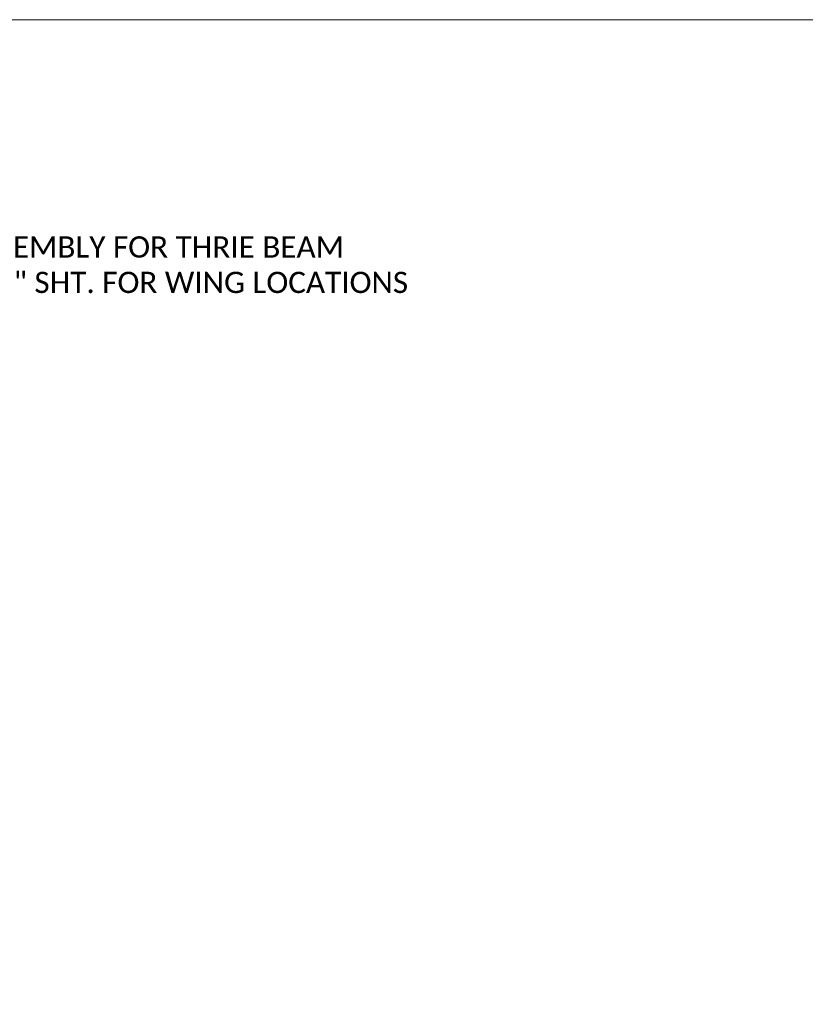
# Model space of a CAD drawing. Extents: x -1520 to -776, y -2751 to -2499.
# Tile 7 of 17: x -1472 to -1416, y -2569 to -2499. Entities that reach past the tile are written whole.
import ezdxf
from ezdxf import colors
from ezdxf.entities.mleader import LeaderData, LeaderLine
from ezdxf.math import Vec2, Vec3

# ---------------------------------------------------------------- set-up
doc = ezdxf.new("R2010")
doc.units = 0
doc.header["$MEASUREMENT"] = 0
doc.layers.add('B_ANNO_DIM', color=7, linetype='Continuous', lineweight=18)
doc.layers.add('B_ANNO_TEXT', color=7, linetype='Continuous', lineweight=18)
doc.layers.add('B_ANNO_NOPLOT', color=47, linetype='Continuous', lineweight=18, plot=False)
doc.styles.add('Annotative', font='calibri.ttf', dxfattribs={"height": 0.0625})

# ---------------------------------------------------------------- blocks, each defined once
blk = doc.blocks.new('_Open30')
at = {"color": 0, "linetype": 'ByBlock', "lineweight": -2}
for p, q in [((-1, 0.268), (0, 0)), ((0, 0), (-1, -0.268)), ((0, 0), (-1, 0))]:
    blk.add_line(p, q, dxfattribs=at)
blk = doc.blocks.new('*U489')
at = {"layer": 'B_ANNO_NOPLOT', "flags": 128}
blk.add_lwpolyline([(-3365.366, -3166.8002), (-3365.366, -2914.8002), (-3041.4384, -2914.8002), (-3041.4384, -2927.945), (-2987.366, -2927.945), (-2987.366, -3126.3006), (-3048.7953, -3126.3006), (-3048.7953, -3166.8002)], close=True, dxfattribs=at)
at = {"layer": 'B_ANNO_TEXT', "style": 'Annotative'}
blk.add_attdef('DIM1', (-3208.2208, -2927.8568), '', height=1.5, dxfattribs=at)
blk = doc.blocks.new('*U307')
at = {"layer": 'B_ANNO_NOPLOT', "flags": 128}
blk.add_lwpolyline([(-1520.194, -2751.3288), (-1520.194, -2499.3288), (-1196.2664, -2499.3288), (-1196.2664, -2512.4737), (-1142.194, -2512.4737), (-1142.194, -2710.8292), (-1203.6233, -2710.8292), (-1203.6233, -2751.3288)], close=True, dxfattribs=at)
at = {"layer": 'B_ANNO_DIM'}
ml = blk.add_multileader_mtext('Standard', dxfattribs=at)
ml.set_content('C/L OF ANCHOR ASSEMBLY FOR THRIE BEAM\\PSEE "GENERAL PLAN" SHT. FOR WING LOCATIONS', color=256, style='Annotative')
ml.set_leader_properties(color=256, linetype='ByLayer', lineweight=-1)
ml.set_arrow_properties(name='OPEN30')
ml.build(insert=Vec2(0, 0))
ml.multileader.update_dxf_attribs({"dogleg_length": 0.0625, "arrow_head_size": 1.5, "scale": 24})
ctx = ml.context
ctx.base_point, ctx.scale, ctx.char_height, ctx.arrow_head_size, ctx.landing_gap_size, ctx.plane_origin = Vec3(-1492.3851, -2515.3874), 24, 1.5, 1.5, 0.75, Vec3(-1491.6843, -2546.9478)
notes = []
notes.append((ctx, [(1, (1, 1, 0), (-1498.5341, -2515.3874), (1, 0), 6.1489, [(0, [(-1491.6843, -2546.9478)], 0, [])])]))
ctx.mtext.insert, ctx.mtext.width, ctx.mtext.defined_height, ctx.mtext.flow_direction = Vec3(-1491.6351, -2514.6264), 29.816442, 8.4871, 5
for ctx, leaders in notes:
    for number, flags, end, landing, length, lines in leaders:
        leader = LeaderData()
        leader.index, (leader.has_last_leader_line, leader.has_dogleg_vector, leader.attachment_direction) = number, flags
        leader.last_leader_point, leader.dogleg_vector, leader.dogleg_length = Vec3(end), Vec3(landing), length
        for number, points, colour, breaks in lines:
            line = LeaderLine()
            line.index, line.vertices, line.color, line.breaks = number, Vec3.list(points), colors.encode_raw_color(colour), breaks
            leader.lines.append(line)
        ctx.leaders.append(leader)

msp = doc.modelspace()

# ---------------------------------------------------------------- block references
msp.add_blockref('*U307', (0, 0))

# ---------------------------------------------------------------- next in the draw order: block references
msp.add_blockref('*U489', (1845.172, 415.471))

doc.saveas('drawing.dxf')
